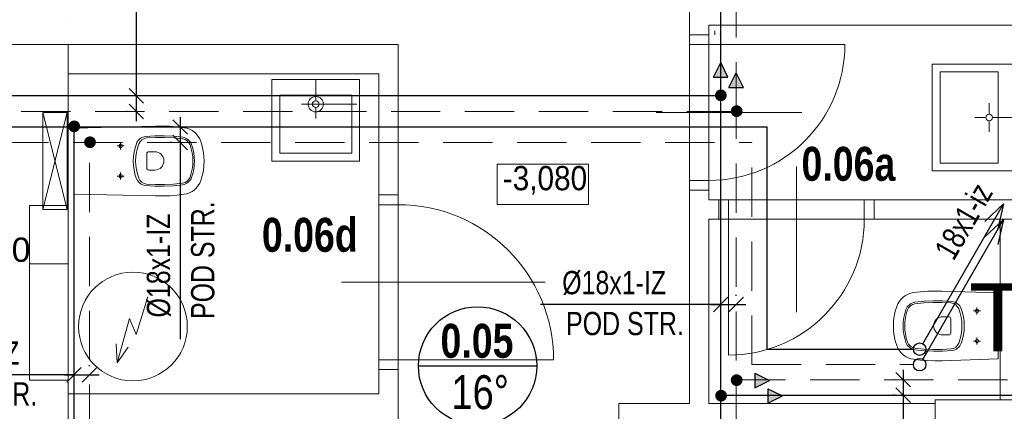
# Model space of a CAD drawing. Header units: millimetres. Extents: x 2424458 to 5109721, y -2781114 to -1335434.
# Tile 11 of 59: x 2482342 to 2487414, y -1415218 to -1413200. Entities that reach past the tile are written whole.
import ezdxf
from ezdxf.enums import TextEntityAlignment as Align

# ---------------------------------------------------------------- set-up
doc = ezdxf.new("R2010")
doc.units = ezdxf.units.MM
doc.header["$LTSCALE"] = 20
doc.header["$MEASUREMENT"] = 0
for name, pattern in [('DASHED', [19.05, 12.7, -6.35]), ('DIVIDE', [31.75, 12.7, -6.35, 0, -6.35, 0, -6.35]), ('JIS_09_15', [300, 150, -50, 0, -50, 0, -50])]:
    doc.linetypes.add(name, pattern=pattern)
for name, color, linetype in [('ARMATURY', 2, 'Continuous'), ('KANALIZACE STÁV.', 2, 'Continuous'), ('KOTY', 2, 'Continuous'), ('ROZVODY', 6, 'Continuous'), ('slepak nový', 252, 'Continuous'), ('TZB_TOP rozvody', 6, 'Continuous'), ('UT', 6, 'Continuous')]:
    doc.layers.add(name, color=color, linetype=linetype)
doc.layers.add('TZB TEXT', color=3, linetype='Continuous', lineweight=18)
doc.styles.add('Arial Black', font='ariblk.ttf')
doc.styles.add('ARIALNARROW', font='ARIALN.TTF')
doc.styles.add('ARIEL', font='ARIAL.TTF')
doc.styles.add('ROMANS', font='ic-romans.shx', dxfattribs={"width": 0.8})
doc.styles.get("Standard").update_dxf_attribs({"font": 'ic-romans.shx', "width": 0.8})
doc.dimstyles.new('M50', dxfattribs={"dimtxt": 100, "dimasz": 60, "dimexe": 50, "dimexo": 150, "dimgap": 100, "dimtad": 1, "dimdec": 0, "dimzin": 0, "dimdsep": 46, "dimtxsty": 'Standard', "dimblk1": 'OBLIQUE', "dimblk2": 'OBLIQUE', "dimsah": 1, "dimcen": 0.09, "dimdle": 50, "dimclrd": 256, "dimclre": 256, "dimclrt": 256, "dimadec": 0, "dimazin": 0, "dimtfac": 1, "dimtdec": 0, "dimtofl": 0, "dimtmove": 1, "dimatfit": 3, "dimldrblk": 'OBLIQUE', "dimfxl": 1, "dimarcsym": 0})

# ---------------------------------------------------------------- blocks, each defined once
blk = doc.blocks.new('B')
at = {"layer": 'TZB_TOP rozvody', "lineweight": -3, "ltscale": 200}
blk.add_hatch(color=3, dxfattribs=at).paths.add_polyline_path([(32.4, 1.9, 1), (-28.8, 1.9, 1)])
blk.add_hatch(color=3, dxfattribs=at).paths.add_polyline_path([(32.4, 1.9, 1), (-28.8, 1.9, 1)])
blk = doc.blocks.new('_OBLIQUE')
at = {"color": 0, "linetype": 'ByBlock'}
blk.add_line((-0.5, -0.5), (0.5, 0.5), dxfattribs=at)
blk = doc.blocks.new('*D833')
at = {"layer": 'Defpoints', "color": 0}
for p in [(2483172.9, -1413753.1), (2483169.5, -1413833.1), (2483175.2, -1413833.1)]:
    blk.add_point(p, dxfattribs=at)
at = {"layer": 'KOTY', "linetype": 'Continuous', "lineweight": -2}
for p, q in [((2483169.5, -1413703.1), (2483169.5, -1413883.1)), ((2483122.9, -1413753.1), (2483119.5, -1413753.1)), ((2483125.2, -1413833.1), (2483119.5, -1413833.1)), ((2483169.5, -1413833.1), (2483169.5, -1414846.3))]:
    blk.add_line(p, q, dxfattribs=at)
at = {"layer": 'KOTY', "lineweight": -2, "xscale": 75, "yscale": 75, "zscale": 75}
for p, rotation in [((2483169.5, -1413753.1), 270), ((2483169.5, -1413833.1), 90)]:
    blk.add_blockref('_OBLIQUE', p, dxfattribs=dict(at, rotation=rotation))
at = {"layer": 'KOTY', "lineweight": -3, "insert": (2483059.5, -1414467.2), "char_height": 120, "attachment_point": 5, "rotation": 90, "style": 'ROMANS'}
blk.add_mtext('%%c18x1-IZ', dxfattribs=at)
blk = doc.blocks.new('*D836')
at = {"layer": 'Defpoints', "color": 0}
for p in [(2482943.3, -1413593.1), (2482949.1, -1413593.1), (2482946.8, -1413673.1)]:
    blk.add_point(p, dxfattribs=at)
at = {"layer": 'KOTY', "linetype": 'Continuous', "lineweight": -2}
for p, q in [((2482943.3, -1413593.1), (2482943.3, -1412323.7)), ((2482943.3, -1413723.1), (2482943.3, -1413543.1)), ((2482899.1, -1413593.1), (2482893.3, -1413593.1)), ((2482896.8, -1413673.1), (2482893.3, -1413673.1))]:
    blk.add_line(p, q, dxfattribs=at)
at = {"layer": 'KOTY', "lineweight": -2, "xscale": 75, "yscale": 75, "zscale": 75}
for p, rotation in [((2482943.3, -1413593.1), 270), ((2482943.3, -1413673.1), 90)]:
    blk.add_blockref('_OBLIQUE', p, dxfattribs=dict(at, rotation=rotation))
at = {"layer": 'KOTY', "lineweight": -3, "insert": (2482833.3, -1412702.8), "char_height": 120, "attachment_point": 5, "rotation": 90, "style": 'ROMANS'}
blk.add_mtext('%%c18x1-IZ', dxfattribs=at)
blk = doc.blocks.new('*U408', base_point=(16994.7, 17725.8))
at = {"linetype": 'ByBlock', "ltscale": 20}
blk.add_hatch(color=0, dxfattribs=at).paths.add_polyline_path([(16994.7, 17688.3), (17069.7, 17725.8), (16994.7, 17763.3)])
at = {"color": 0, "linetype": 'ByBlock', "lineweight": -2, "ltscale": 20}
for p, q in [((16994.7, 17688.3), (16994.7, 17763.3)), ((16994.7, 17763.3), (17069.7, 17725.8)), ((16994.7, 17688.3), (17069.7, 17725.8))]:
    blk.add_line(p, q, dxfattribs=at)
blk = doc.blocks.new('*D848')
at = {"layer": 'Defpoints', "color": 0}
for p in [(2485952.9, -1414670.8), (2486032.9, -1414667.3), (2486032.9, -1414673.1)]:
    blk.add_point(p, dxfattribs=at)
at = {"layer": 'KOTY', "linetype": 'Continuous', "lineweight": -2}
for p, q in [((2485952.9, -1414620.8), (2485952.9, -1414617.3)), ((2486032.9, -1414623.1), (2486032.9, -1414617.3)), ((2485952.9, -1414667.3), (2485025, -1414667.3)), ((2485902.9, -1414667.3), (2486082.9, -1414667.3))]:
    blk.add_line(p, q, dxfattribs=at)
at = {"layer": 'KOTY', "lineweight": -2, "xscale": 75, "yscale": 75, "zscale": 75}
blk.add_blockref('_OBLIQUE', (2485952.9, -1414667.3), dxfattribs=at)
at = {"layer": 'KOTY', "lineweight": -2, "xscale": 75, "yscale": 75, "zscale": 75, "rotation": 180}
blk.add_blockref('_OBLIQUE', (2486032.9, -1414667.3), dxfattribs=at)
at = {"layer": 'KOTY', "lineweight": -3, "insert": (2485404.1, -1414557.3), "char_height": 120, "attachment_point": 5, "style": 'ROMANS'}
blk.add_mtext('%%c18x1-IZ', dxfattribs=at)
blk = doc.blocks.new('*D849')
at = {"layer": 'Defpoints', "color": 0}
for p in [(2486896, -1415055.1), (2486892.6, -1415135.1), (2486898.3, -1415135.1)]:
    blk.add_point(p, dxfattribs=at)
at = {"layer": 'KOTY', "linetype": 'Continuous', "lineweight": -2}
for p, q in [((2486892.6, -1415005.1), (2486892.6, -1415185.1)), ((2486846, -1415055.1), (2486842.6, -1415055.1)), ((2486848.3, -1415135.1), (2486842.6, -1415135.1)), ((2486892.6, -1415135.1), (2486892.6, -1416148.3))]:
    blk.add_line(p, q, dxfattribs=at)
at = {"layer": 'KOTY', "lineweight": -2, "xscale": 75, "yscale": 75, "zscale": 75}
for p, rotation in [((2486892.6, -1415055.1), 270), ((2486892.6, -1415135.1), 90)]:
    blk.add_blockref('_OBLIQUE', p, dxfattribs=dict(at, rotation=rotation))
at = {"layer": 'KOTY', "lineweight": -3, "insert": (2486782.6, -1415769.1), "char_height": 120, "attachment_point": 5, "rotation": 90, "style": 'ROMANS'}
blk.add_mtext('%%c15x1-IZ', dxfattribs=at)
blk = doc.blocks.new('*D876')
at = {"layer": 'Defpoints', "color": 0}
for p in [(2482622.4, -1415033.6), (2482702.4, -1415030.2), (2482702.4, -1415035.9)]:
    blk.add_point(p, dxfattribs=at)
at = {"layer": 'KOTY', "linetype": 'Continuous', "lineweight": -2}
for p, q in [((2482622.4, -1414983.6), (2482622.4, -1414980.2)), ((2482702.4, -1414985.9), (2482702.4, -1414980.2)), ((2482622.4, -1415030.2), (2481694.5, -1415030.2)), ((2482572.4, -1415030.2), (2482752.4, -1415030.2))]:
    blk.add_line(p, q, dxfattribs=at)
at = {"layer": 'KOTY', "lineweight": -2, "xscale": 75, "yscale": 75, "zscale": 75}
blk.add_blockref('_OBLIQUE', (2482622.4, -1415030.2), dxfattribs=at)
at = {"layer": 'KOTY', "lineweight": -2, "xscale": 75, "yscale": 75, "zscale": 75, "rotation": 180}
blk.add_blockref('_OBLIQUE', (2482702.4, -1415030.2), dxfattribs=at)
at = {"layer": 'KOTY', "lineweight": -3, "insert": (2482073.6, -1414920.2), "char_height": 120, "attachment_point": 5, "style": 'ROMANS'}
blk.add_mtext('%%c15x1-IZ', dxfattribs=at)

msp = doc.modelspace()

# ---------------------------------------------------------------- linework, layer by layer
at = {"layer": 'KANALIZACE STÁV.', "linetype": 'Continuous'}
for p, q in [((2486993.6, -1414870.6), (2487409.7, -1414149.9)), ((2487409.7, -1414149.9), (2487312.6, -1414239.5)), ((2487409.7, -1414149.9), (2487380.6, -1414278.8)), ((2486993.6, -1414950.6), (2487409.7, -1414229.9)), ((2487409.7, -1414229.9), (2487312.6, -1414319.5)), ((2487409.7, -1414229.9), (2487380.6, -1414358.8))]:
    msp.add_line(p, q, dxfattribs=at)
at = {"layer": 'ROZVODY', "color": 2, "linetype": 'Continuous'}
for centre in [(2486977.5, -1414897.8), (2486977.5, -1414977.8)]:
    msp.add_circle(centre, 32.2, dxfattribs=at)
at = {"layer": 'slepak nový', "linetype": 'DIVIDE', "lineweight": 13}
msp.add_line((2482592.1, -1412178.5), (2482592.1, -1413328.5), dxfattribs=at)
at = {"layer": 'slepak nový', "linetype": 'Continuous', "lineweight": 13}
for p, q in [((2485792.5, -1413103.5), (2485792.5, -1413278.5)), ((2485892.5, -1413278.5), (2485892.5, -1413228.5)), ((2485892.5, -1413228.5), (2487492.5, -1413228.5)), ((2485922.5, -1413278.5), (2485922.5, -1413258.5)), ((2485792.5, -1413278.5), (2485892.5, -1413278.5)), ((2485792.5, -1414078.5), (2485792.5, -1413278.5)), ((2485892.5, -1414078.5), (2485892.5, -1413278.5)), ((2482292.5, -1413328.5), (2482592.5, -1413328.5)), ((2482592.5, -1413328.5), (2484292.5, -1413328.5)), ((2482592.5, -1414158.5), (2482592.5, -1413328.5)), ((2484292.5, -1413328.5), (2484292.5, -1414103.5)), ((2486592.5, -1413328.5), (2485792.5, -1413328.5)), ((2487462.5, -1413428.7), (2487042.5, -1413428.7)), ((2487042.5, -1413979.5), (2487042.5, -1413428.7)), ((2487382.5, -1413468.7), (2487082.5, -1413468.7)), ((2487082.5, -1413468.7), (2487082.5, -1413939.5)), ((2487382.5, -1413939.5), (2487382.5, -1413468.7)), ((2484192.5, -1413478.5), (2482592.5, -1413478.5)), ((2483641.7, -1413508.5), (2484092.5, -1413508.5)), ((2483641.7, -1413508.5), (2483641.7, -1413928.5)), ((2483867.1, -1413618.5), (2483867.1, -1413508.5)), ((2484092.5, -1413508.5), (2484092.5, -1413852.5)), ((2484092.5, -1413508.5), (2484092.5, -1413928.5)), ((2484192.5, -1414103.5), (2484192.5, -1413478.5)), ((2483681.7, -1413588.5), (2483681.7, -1413888.5)), ((2484052.5, -1413588.5), (2483681.7, -1413588.5)), ((2484052.5, -1413888.5), (2484052.5, -1413588.5)), ((2483849.9, -1413635.7), (2483793.2, -1413635.7)), ((2483807, -1413635.7), (2484079.6, -1413636.3)), ((2483867.1, -1413652.9), (2483867.1, -1413709.6)), ((2483884.3, -1413635.7), (2483941, -1413635.7)), ((2487335.3, -1413686.9), (2487335.3, -1413630.2)), ((2482587.5, -1413678.5), (2482462.5, -1413678.5)), ((2482462.5, -1413678.5), (2482587.5, -1414178.5)), ((2482587.5, -1413678.5), (2482462.5, -1414178.5)), ((2482462.5, -1414178.5), (2482462.5, -1413678.5)), ((2482587.5, -1414178.5), (2482587.5, -1413678.5)), ((2486371.1, -1413678.5), (2485621.1, -1413678.5)), ((2487318.1, -1413704.1), (2487261.4, -1413704.1)), ((2487335.3, -1413721.3), (2487335.3, -1413778)), ((2487352.5, -1413704.1), (2487462.5, -1413704.1)), ((2482622.5, -1413758.5), (2483041.7, -1413748.9)), ((2482622.5, -1414098.5), (2482622.5, -1413758.5)), ((2483041.7, -1413748.9), (2483078.7, -1413748.5)), ((2483078.7, -1413748.5), (2483115.6, -1413749.7)), ((2483115.6, -1413749.7), (2483152.4, -1413752.4)), ((2483152.4, -1413752.4), (2483189.1, -1413756.8)), ((2483189.1, -1413756.8), (2483203.4, -1413759.8)), ((2483203.4, -1413759.8), (2483217.2, -1413764.7)), ((2483217.2, -1413764.7), (2483230.1, -1413771.5)), ((2483230.1, -1413771.5), (2483242.1, -1413780)), ((2482950.8, -1413825.4), (2482956, -1413819.3)), ((2482956, -1413819.3), (2482962, -1413814)), ((2482962, -1413814), (2482968.6, -1413809.5)), ((2482962.1, -1413828.9), (2482971.5, -1413819.5)), ((2482968.6, -1413809.5), (2482975.8, -1413806.1)), ((2482971.5, -1413819.5), (2482983.2, -1413812.9)), ((2482975.8, -1413806.1), (2482983.4, -1413803.6)), ((2482983.2, -1413812.9), (2482996.2, -1413809.9)), ((2482983.4, -1413803.6), (2482991.3, -1413802.3)), ((2482991.3, -1413802.3), (2483039, -1413799.1)), ((2482996.2, -1413809.9), (2483042.6, -1413807)), ((2483039, -1413799.1), (2483086.9, -1413798.7)), ((2483042.6, -1413807), (2483089, -1413806.7)), ((2483086.9, -1413798.7), (2483134.6, -1413801.1)), ((2483089, -1413806.7), (2483135.5, -1413809.2)), ((2483134.6, -1413801.1), (2483182.2, -1413806.3)), ((2483135.5, -1413809.2), (2483181.7, -1413814.3)), ((2483181.7, -1413814.3), (2483194.2, -1413817.9)), ((2483182.2, -1413806.3), (2483189.8, -1413807.9)), ((2483189.8, -1413807.9), (2483197.1, -1413810.5)), ((2483194.2, -1413817.9), (2483205.4, -1413824.7)), ((2483197.1, -1413810.5), (2483204, -1413814.1)), ((2483204, -1413814.1), (2483210.4, -1413818.7)), ((2483210.4, -1413818.7), (2483216.1, -1413824)), ((2483216.1, -1413824), (2483221, -1413830.1)), ((2483242.1, -1413780), (2483252.7, -1413790)), ((2483252.7, -1413790), (2483261.9, -1413801.4)), ((2483261.9, -1413801.4), (2483269.4, -1413813.9)), ((2483269.4, -1413813.9), (2483275.2, -1413827.3)), ((2482862.2, -1413850.9), (2482844.6, -1413850.9)), ((2482853.6, -1413850.9), (2482854.2, -1413847.6)), ((2482854.2, -1413854.2), (2482853.6, -1413850.9)), ((2482854.2, -1413847.6), (2482856.1, -1413844.8)), ((2482856.1, -1413857), (2482854.2, -1413854.2)), ((2482856.1, -1413844.8), (2482858.9, -1413843)), ((2482858.8, -1413858.9), (2482856.1, -1413857)), ((2482862, -1413859.6), (2482858.8, -1413858.9)), ((2482858.9, -1413843), (2482862.2, -1413842.3)), ((2482862.2, -1413859.6), (2482862, -1413859.6)), ((2482862.2, -1413850.9), (2482862.2, -1413833.3)), ((2482862.2, -1413842.3), (2482865.5, -1413843)), ((2482879.8, -1413850.9), (2482862.2, -1413850.9)), ((2482862.2, -1413868.5), (2482862.2, -1413850.9)), ((2482865.5, -1413858.9), (2482862.2, -1413859.6)), ((2482865.5, -1413843), (2482868.3, -1413844.8)), ((2482868.3, -1413857), (2482865.5, -1413858.9)), ((2482868.3, -1413844.8), (2482870.2, -1413847.6)), ((2482870.2, -1413854.2), (2482868.3, -1413857)), ((2482870.2, -1413847.6), (2482870.8, -1413850.9)), ((2482870.8, -1413850.9), (2482870.2, -1413854.2)), ((2482931.5, -1413883.2), (2482936.5, -1413861.1)), ((2482936.5, -1413861.1), (2482943.3, -1413839.5)), ((2482943.3, -1413839.5), (2482946.6, -1413832.2)), ((2482943.6, -1413883.8), (2482948.7, -1413861.9)), ((2482946.6, -1413832.2), (2482950.8, -1413825.4)), ((2482948.7, -1413861.9), (2482955.7, -1413840.6)), ((2482955.7, -1413840.6), (2482962.1, -1413828.9)), ((2483205.4, -1413824.7), (2483214.3, -1413834.2)), ((2483214.3, -1413834.2), (2483220.2, -1413845.8)), ((2483220.2, -1413845.8), (2483226.4, -1413866)), ((2483221, -1413830.1), (2483225, -1413836.7)), ((2483225, -1413836.7), (2483228.1, -1413843.9)), ((2483226.4, -1413866), (2483230.9, -1413886.5)), ((2483228.1, -1413843.9), (2483234.3, -1413864.5)), ((2483234.3, -1413864.5), (2483238.8, -1413885.6)), ((2483275.2, -1413827.3), (2483282.7, -1413852)), ((2483282.7, -1413852), (2483288.1, -1413877.2)), ((2482927.5, -1413928.3), (2482928.5, -1413905.7)), ((2482928.5, -1413905.7), (2482931.5, -1413883.2)), ((2482939.5, -1413928.4), (2482940.6, -1413906)), ((2482940.6, -1413906), (2482943.6, -1413883.8)), ((2482997.3, -1413890.9), (2482998.1, -1413887.1)), ((2482997.3, -1413964.9), (2482997.3, -1413890.9)), ((2482997.3, -1413890.9), (2482997.3, -1413890.9)), ((2482998.1, -1413887.1), (2483000.3, -1413883.8)), ((2483000.3, -1413883.8), (2483003.5, -1413881.7)), ((2483003.5, -1413881.7), (2483007.3, -1413880.9)), ((2483007.3, -1413880.9), (2483037.3, -1413880.9)), ((2483037.3, -1413880.9), (2483046.5, -1413881.6)), ((2483046.5, -1413881.6), (2483055.3, -1413884.1)), ((2483055.3, -1413884.1), (2483063.5, -1413888.3)), ((2483063.5, -1413888.3), (2483070.8, -1413894)), ((2483070.8, -1413894), (2483076.8, -1413901)), ((2483076.8, -1413901), (2483081.3, -1413909)), ((2483081.3, -1413909), (2483084.2, -1413917.8)), ((2483084.2, -1413917.8), (2483085.3, -1413926.9)), ((2483230.9, -1413886.5), (2483233.6, -1413907.4)), ((2483233.6, -1413907.4), (2483234.5, -1413928.5)), ((2483238.8, -1413885.6), (2483241.6, -1413906.9)), ((2483241.6, -1413906.9), (2483242.5, -1413928.5)), ((2483288.1, -1413877.2), (2483291.4, -1413902.7)), ((2483291.4, -1413902.7), (2483292.5, -1413928.5)), ((2483681.7, -1413888.5), (2484052.5, -1413888.5)), ((2482928.5, -1413951), (2482927.5, -1413928.3)), ((2482931.4, -1413973.5), (2482928.5, -1413951)), ((2482936.3, -1413995.6), (2482931.4, -1413973.5)), ((2482940.5, -1413950.8), (2482939.5, -1413928.4)), ((2482943.5, -1413973), (2482940.5, -1413950.8)), ((2482948.5, -1413994.8), (2482943.5, -1413973)), ((2482998.1, -1413968.7), (2482997.3, -1413964.9)), ((2483000.3, -1413972), (2482998.1, -1413968.7)), ((2483003.5, -1413974.2), (2483000.3, -1413972)), ((2483007.3, -1413974.9), (2483003.5, -1413974.2)), ((2483037.3, -1413974.9), (2483007.3, -1413974.9)), ((2483039.3, -1413974.9), (2483037.3, -1413974.9)), ((2483048.4, -1413973.8), (2483039.3, -1413974.9)), ((2483057.2, -1413971), (2483048.4, -1413973.8)), ((2483065.2, -1413966.5), (2483057.2, -1413971)), ((2483072.2, -1413960.5), (2483065.2, -1413966.5)), ((2483077.9, -1413953.2), (2483072.2, -1413960.5)), ((2483082.1, -1413945), (2483077.9, -1413953.2)), ((2483084.6, -1413936.1), (2483082.1, -1413945)), ((2483085.3, -1413926.9), (2483084.6, -1413936.1)), ((2483230.9, -1413970.4), (2483226.4, -1413991)), ((2483233.6, -1413949.5), (2483230.9, -1413970.4)), ((2483234.5, -1413928.5), (2483233.6, -1413949.5)), ((2483238.8, -1413971.4), (2483234.3, -1413992.4)), ((2483241.5, -1413950), (2483238.8, -1413971.4)), ((2483242.5, -1413928.5), (2483241.5, -1413950)), ((2483291.6, -1413953.7), (2483288.3, -1413979.2)), ((2483292.6, -1413927.9), (2483291.6, -1413953.7)), ((2483292.5, -1413928.5), (2483292.6, -1413927.9)), ((2484092.5, -1413928.5), (2483641.7, -1413928.5)), ((2485272.1, -1413944.7), (2484802.1, -1413944.7)), ((2484802.1, -1413944.7), (2484802.1, -1414153)), ((2485272.1, -1414153), (2485272.1, -1413944.7)), ((2486342.5, -1414707.1), (2486342.5, -1413957.1)), ((2487082.5, -1413939.5), (2487382.5, -1413939.5)), ((2482862.2, -1414005.9), (2482844.6, -1414005.9)), ((2482853.6, -1414005.9), (2482854.2, -1414002.6)), ((2482854.2, -1414009.2), (2482853.6, -1414005.9)), ((2482854.2, -1414002.6), (2482856.1, -1413999.8)), ((2482856.1, -1414012), (2482854.2, -1414009.2)), ((2482856.1, -1413999.8), (2482858.9, -1413998)), ((2482858.8, -1414013.9), (2482856.1, -1414012)), ((2482862, -1414014.6), (2482858.8, -1414013.9)), ((2482858.9, -1413998), (2482862.2, -1413997.3)), ((2482862.2, -1414014.6), (2482862, -1414014.6)), ((2482862.2, -1414005.9), (2482862.2, -1413988.3)), ((2482862.2, -1413997.3), (2482865.5, -1413998)), ((2482879.8, -1414005.9), (2482862.2, -1414005.9)), ((2482862.2, -1414023.6), (2482862.2, -1414005.9)), ((2482865.5, -1414013.9), (2482862.2, -1414014.6)), ((2482865.5, -1413998), (2482868.3, -1413999.8)), ((2482868.3, -1414012), (2482865.5, -1414013.9)), ((2482868.3, -1413999.8), (2482870.2, -1414002.6)), ((2482870.2, -1414009.2), (2482868.3, -1414012)), ((2482870.2, -1414002.6), (2482870.8, -1414005.9)), ((2482870.8, -1414005.9), (2482870.2, -1414009.2)), ((2482943.1, -1414017.3), (2482936.3, -1413995.6)), ((2482946.3, -1414024.6), (2482943.1, -1414017.3)), ((2482950.6, -1414031.4), (2482946.3, -1414024.6)), ((2482955.4, -1414016.1), (2482948.5, -1413994.8)), ((2482961.8, -1414027.9), (2482955.4, -1414016.1)), ((2483214.3, -1414022.7), (2483205.4, -1414032.2)), ((2483220.2, -1414011.1), (2483214.3, -1414022.7)), ((2483220.9, -1414026.9), (2483216.1, -1414032.9)), ((2483226.4, -1413991), (2483220.2, -1414011.1)), ((2483225, -1414020.2), (2483220.9, -1414026.9)), ((2483228, -1414013.1), (2483225, -1414020.2)), ((2483234.3, -1413992.4), (2483228, -1414013.1)), ((2483282.9, -1414004.4), (2483275.4, -1414029.1)), ((2483288.3, -1413979.2), (2483282.9, -1414004.4)), ((2487462.5, -1413979.5), (2487042.5, -1413979.5)), ((2487462.5, -1413979.5), (2487118.4, -1413979.5)), ((2482955.7, -1414037.5), (2482950.6, -1414031.4)), ((2482961.7, -1414042.9), (2482955.7, -1414037.5)), ((2482968.3, -1414047.3), (2482961.7, -1414042.9)), ((2482971.2, -1414037.4), (2482961.8, -1414027.9)), ((2482975.6, -1414050.8), (2482968.3, -1414047.3)), ((2482982.9, -1414043.9), (2482971.2, -1414037.4)), ((2482983.2, -1414053.3), (2482975.6, -1414050.8)), ((2482995.9, -1414047), (2482982.9, -1414043.9)), ((2482991.1, -1414054.6), (2482983.2, -1414053.3)), ((2483038.9, -1414057.8), (2482991.1, -1414054.6)), ((2483042.4, -1414050), (2482995.9, -1414047)), ((2482995.9, -1414047), (2482995.9, -1414047)), ((2483086.7, -1414058.3), (2483038.9, -1414057.8)), ((2483088.9, -1414050.2), (2483042.4, -1414050)), ((2483134.6, -1414055.9), (2483086.7, -1414058.3)), ((2483135.4, -1414047.8), (2483088.9, -1414050.2)), ((2483182.2, -1414050.6), (2483134.6, -1414055.9)), ((2483181.7, -1414042.6), (2483135.4, -1414047.8)), ((2483194.2, -1414039.1), (2483181.7, -1414042.6)), ((2483189.8, -1414049), (2483182.2, -1414050.6)), ((2483182.2, -1414050.6), (2483182.2, -1414050.6)), ((2483197.1, -1414046.4), (2483189.8, -1414049)), ((2483205.4, -1414032.2), (2483194.2, -1414039.1)), ((2483204, -1414042.8), (2483197.1, -1414046.4)), ((2483210.4, -1414038.3), (2483204, -1414042.8)), ((2483216.1, -1414032.9), (2483210.4, -1414038.3)), ((2483242.3, -1414076.8), (2483230.3, -1414085.3)), ((2483252.9, -1414066.7), (2483242.3, -1414076.8)), ((2483262.1, -1414055.2), (2483252.9, -1414066.7)), ((2483269.7, -1414042.6), (2483262.1, -1414055.2)), ((2483275.4, -1414029.1), (2483269.7, -1414042.6)), ((2485792.5, -1414028.5), (2485892.5, -1414028.5)), ((2483041.7, -1414108), (2482622.5, -1414098.5)), ((2483078.7, -1414108.4), (2483041.7, -1414108)), ((2483115.6, -1414107.2), (2483078.7, -1414108.4)), ((2483152.4, -1414104.5), (2483115.6, -1414107.2)), ((2483189.1, -1414100.1), (2483152.4, -1414104.5)), ((2483203.5, -1414097.1), (2483189.1, -1414100.1)), ((2483217.3, -1414092.1), (2483203.5, -1414097.1)), ((2483230.3, -1414085.3), (2483217.3, -1414092.1)), ((2484192.5, -1414103.5), (2484292.5, -1414103.5)), ((2484192.5, -1414103.5), (2484192.5, -1415003.5)), ((2484292.5, -1414103.5), (2484292.5, -1415003.5)), ((2485892.5, -1414078.5), (2485792.5, -1414078.5)), ((2485792.5, -1415178.5), (2485792.5, -1414078.5)), ((2485892.5, -1414128.5), (2485892.5, -1414078.5)), ((2485892.5, -1414128.5), (2485942.5, -1414128.5)), ((2485942.5, -1414228.5), (2485942.5, -1414128.5)), ((2486742.5, -1414128.5), (2485942.5, -1414128.5)), ((2485992.5, -1414928.5), (2485992.5, -1414128.5)), ((2486692.5, -1414128.5), (2486692.5, -1414228.5)), ((2486742.5, -1414128.5), (2487492.5, -1414128.5)), ((2486742.5, -1414228.5), (2486742.5, -1414128.5)), ((2482392.5, -1415058.5), (2482392.5, -1414158.5)), ((2482392.5, -1414158.5), (2482592.5, -1414158.5)), ((2482587.5, -1414178.5), (2482462.5, -1414178.5)), ((2482592.5, -1414158.5), (2482592.5, -1414458.5)), ((2484192.5, -1414153.5), (2484292.5, -1414153.5)), ((2484802.1, -1414153), (2485272.1, -1414153)), ((2485892.5, -1415178.5), (2485892.5, -1414228.5)), ((2485892.5, -1414228.5), (2485942.5, -1414228.5)), ((2486742.5, -1414228.5), (2485942.5, -1414228.5)), ((2486742.5, -1414228.5), (2487542.5, -1414228.5)), ((2487392.4, -1415158.5), (2487392.4, -1414228.5)), ((2482592.5, -1414458.5), (2482392.5, -1414458.5)), ((2483999.1, -1414553.5), (2485049.1, -1414553.5)), ((2483001.7, -1414628.6), (2482942.8, -1414822.3)), ((2486892.9, -1414630), (2486882.3, -1414640)), ((2486904.9, -1414621.5), (2486892.9, -1414630)), ((2486917.8, -1414614.7), (2486904.9, -1414621.5)), ((2486931.6, -1414609.8), (2486917.8, -1414614.7)), ((2486945.9, -1414606.8), (2486931.6, -1414609.8)), ((2486982.6, -1414602.5), (2486945.9, -1414606.8)), ((2487019.4, -1414599.7), (2486982.6, -1414602.5)), ((2487056.3, -1414598.5), (2487019.4, -1414599.7)), ((2487093.2, -1414599), (2487056.3, -1414598.5)), ((2487382.5, -1414608.4), (2487093.2, -1414599)), ((2487382.5, -1414948.5), (2487382.5, -1414608.4)), ((2486859.8, -1414677.3), (2486852.3, -1414702)), ((2486865.5, -1414663.9), (2486859.8, -1414677.3)), ((2486873.1, -1414651.4), (2486865.5, -1414663.9)), ((2486882.3, -1414640), (2486873.1, -1414651.4)), ((2486914, -1414680.1), (2486910, -1414686.8)), ((2486918.9, -1414674), (2486914, -1414680.1)), ((2486920.7, -1414684.3), (2486914.7, -1414695.8)), ((2486924.6, -1414668.7), (2486918.9, -1414674)), ((2486929.6, -1414674.7), (2486920.7, -1414684.3)), ((2486931, -1414664.2), (2486924.6, -1414668.7)), ((2486940.7, -1414667.9), (2486929.6, -1414674.7)), ((2486937.9, -1414660.6), (2486931, -1414664.2)), ((2486945.2, -1414657.9), (2486937.9, -1414660.6)), ((2486953.3, -1414664.3), (2486940.7, -1414667.9)), ((2486952.8, -1414656.3), (2486945.2, -1414657.9)), ((2487000.4, -1414651.1), (2486952.8, -1414656.3)), ((2486999.5, -1414659.2), (2486953.3, -1414664.3)), ((2487045.9, -1414656.7), (2486999.5, -1414659.2)), ((2487048.1, -1414648.7), (2487000.4, -1414651.1)), ((2487092.4, -1414657), (2487045.9, -1414656.7)), ((2487095.9, -1414649.1), (2487048.1, -1414648.7)), ((2487138.8, -1414659.9), (2487092.4, -1414657)), ((2487143.7, -1414652.3), (2487095.9, -1414649.1)), ((2487151.8, -1414663), (2487138.8, -1414659.9)), ((2487151.5, -1414653.7), (2487143.7, -1414652.3)), ((2487159.2, -1414656.1), (2487151.5, -1414653.7)), ((2487163.5, -1414669.5), (2487151.8, -1414663)), ((2487166.4, -1414659.5), (2487159.2, -1414656.1)), ((2487172.9, -1414679), (2487163.5, -1414669.5)), ((2487173, -1414664), (2487166.4, -1414659.5)), ((2487179.3, -1414690.7), (2487172.9, -1414679)), ((2487179, -1414669.3), (2487173, -1414664)), ((2487184.1, -1414675.4), (2487179, -1414669.3)), ((2487188.4, -1414682.2), (2487184.1, -1414675.4)), ((2487191.7, -1414689.5), (2487188.4, -1414682.2)), ((2487272.8, -1414701), (2487272.8, -1414683.3)), ((2486846.9, -1414727.2), (2486843.6, -1414752.8)), ((2486852.3, -1414702), (2486846.9, -1414727.2)), ((2486896.2, -1414735.6), (2486893.4, -1414757)), ((2486900.7, -1414714.5), (2486896.2, -1414735.6)), ((2486906.9, -1414693.9), (2486900.7, -1414714.5)), ((2486904.1, -1414736.6), (2486901.4, -1414757.5)), ((2486908.6, -1414716), (2486904.1, -1414736.6)), ((2486910, -1414686.8), (2486906.9, -1414693.9)), ((2486914.7, -1414695.8), (2486908.6, -1414716)), ((2487079.7, -1414734.1), (2487071.4, -1414738.3)), ((2487088.5, -1414731.6), (2487079.7, -1414734.1)), ((2487097.7, -1414730.9), (2487088.5, -1414731.6)), ((2487127.6, -1414730.9), (2487097.7, -1414730.9)), ((2487131.5, -1414731.7), (2487127.6, -1414730.9)), ((2487134.7, -1414733.9), (2487131.5, -1414731.7)), ((2487136.9, -1414737.1), (2487134.7, -1414733.9)), ((2487137.6, -1414740.9), (2487136.9, -1414737.1)), ((2487186.3, -1414711.9), (2487179.3, -1414690.7)), ((2487191.4, -1414733.8), (2487186.3, -1414711.9)), ((2487194.4, -1414756), (2487191.4, -1414733.8)), ((2487198.5, -1414711.1), (2487191.7, -1414689.5)), ((2487203.4, -1414733.2), (2487198.5, -1414711.1)), ((2487206.4, -1414755.7), (2487203.4, -1414733.2)), ((2487255.2, -1414701), (2487272.8, -1414701)), ((2487264.8, -1414697.7), (2487264.2, -1414701)), ((2487264.2, -1414701), (2487264.8, -1414704.3)), ((2487266.7, -1414694.9), (2487264.8, -1414697.7)), ((2487264.8, -1414704.3), (2487266.7, -1414707.1)), ((2487269.5, -1414693), (2487266.7, -1414694.9)), ((2487266.7, -1414707.1), (2487269.5, -1414708.9)), ((2487272.8, -1414692.3), (2487269.5, -1414693)), ((2487269.5, -1414708.9), (2487272.8, -1414709.6)), ((2487276.1, -1414693), (2487272.8, -1414692.3)), ((2487272.8, -1414701), (2487290.4, -1414701)), ((2487272.8, -1414718.6), (2487272.8, -1414701)), ((2487272.8, -1414709.6), (2487272.9, -1414709.6)), ((2487273, -1414709.6), (2487276.2, -1414708.9)), ((2487278.9, -1414694.9), (2487276.1, -1414693)), ((2487276.2, -1414708.9), (2487278.9, -1414707)), ((2487280.8, -1414697.7), (2487278.9, -1414694.9)), ((2487278.9, -1414707), (2487280.8, -1414704.2)), ((2487281.4, -1414701), (2487280.8, -1414697.7)), ((2487280.8, -1414704.2), (2487281.4, -1414701)), ((2482908.7, -1414740.4), (2482845.3, -1414967.6)), ((2482942.8, -1414822.3), (2482908.7, -1414740.4)), ((2486842.5, -1414778.5), (2486842.3, -1414778)), ((2486842.3, -1414778), (2486843.4, -1414803.7)), ((2486843.6, -1414752.8), (2486842.5, -1414778.5)), ((2486893.4, -1414757), (2486892.5, -1414778.5)), ((2486892.5, -1414778.5), (2486893.4, -1414800)), ((2486901.4, -1414757.5), (2486900.5, -1414778.5)), ((2486900.5, -1414778.5), (2486901.4, -1414799.5)), ((2487050.8, -1414767.8), (2487049.7, -1414776.9)), ((2487049.7, -1414776.9), (2487050.4, -1414786.1)), ((2487050.4, -1414786.1), (2487052.9, -1414795)), ((2487053.7, -1414759), (2487050.8, -1414767.8)), ((2487058.2, -1414751), (2487053.7, -1414759)), ((2487064.2, -1414744), (2487058.2, -1414751)), ((2487071.4, -1414738.3), (2487064.2, -1414744)), ((2487137.6, -1414814.9), (2487137.6, -1414740.9)), ((2487137.6, -1414740.9), (2487137.6, -1414740.9)), ((2487195.5, -1414778.4), (2487194.4, -1414756)), ((2487194.5, -1414800.8), (2487195.5, -1414778.4)), ((2487207.5, -1414778.4), (2487206.4, -1414755.7)), ((2487206.5, -1414801), (2487207.5, -1414778.4)), ((2486843.4, -1414803.7), (2486846.7, -1414829.3)), ((2486846.7, -1414829.3), (2486852.1, -1414854.5)), ((2486893.4, -1414800), (2486896.2, -1414821.4)), ((2486896.2, -1414821.4), (2486900.7, -1414842.5)), ((2486901.4, -1414799.5), (2486904.1, -1414820.4)), ((2486904.1, -1414820.4), (2486908.6, -1414841)), ((2487052.9, -1414795), (2487057.1, -1414803.2)), ((2487057.1, -1414803.2), (2487062.8, -1414810.5)), ((2487062.8, -1414810.5), (2487069.8, -1414816.5)), ((2487069.8, -1414816.5), (2487077.8, -1414821)), ((2487077.8, -1414821), (2487086.6, -1414823.8)), ((2487086.6, -1414823.8), (2487095.7, -1414824.9)), ((2487095.7, -1414824.9), (2487097.7, -1414824.9)), ((2487097.7, -1414824.9), (2487127.6, -1414824.9)), ((2487127.6, -1414824.9), (2487131.5, -1414824.2)), ((2487131.5, -1414824.2), (2487134.7, -1414822)), ((2487134.7, -1414822), (2487136.9, -1414818.8)), ((2487136.9, -1414818.8), (2487137.6, -1414814.9)), ((2487186.5, -1414844.8), (2487191.5, -1414823)), ((2487191.5, -1414823), (2487194.5, -1414800.8)), ((2487198.7, -1414845.6), (2487203.6, -1414823.5)), ((2487203.6, -1414823.5), (2487206.5, -1414801)), ((2487272.8, -1414856), (2487272.8, -1414838.3)), ((2482845.3, -1414967.6), (2482838.7, -1414870.2)), ((2482845.3, -1414967.6), (2482901.5, -1414887.7)), ((2486852.1, -1414854.5), (2486859.6, -1414879.1)), ((2486859.6, -1414879.1), (2486865.3, -1414892.6)), ((2486900.7, -1414842.5), (2486907, -1414863.1)), ((2486907, -1414863.1), (2486910, -1414870.2)), ((2486908.6, -1414841), (2486914.8, -1414861.1)), ((2486910, -1414870.2), (2486914, -1414876.9)), ((2486914, -1414876.9), (2486918.9, -1414883)), ((2486914.8, -1414861.1), (2486920.7, -1414872.7)), ((2486918.9, -1414883), (2486924.6, -1414888.3)), ((2486920.7, -1414872.7), (2486929.6, -1414882.3)), ((2486924.6, -1414888.3), (2486931, -1414892.8)), ((2486929.6, -1414882.3), (2486940.8, -1414889.1)), ((2486940.8, -1414889.1), (2486953.3, -1414892.6)), ((2487152.1, -1414894), (2487163.8, -1414887.4)), ((2487163.8, -1414887.4), (2487173.2, -1414877.9)), ((2487173.2, -1414877.9), (2487179.6, -1414866.2)), ((2487173.3, -1414892.9), (2487179.3, -1414887.5)), ((2487179.3, -1414887.5), (2487184.4, -1414881.4)), ((2487179.6, -1414866.2), (2487186.5, -1414844.8)), ((2487184.4, -1414881.4), (2487188.7, -1414874.6)), ((2487188.7, -1414874.6), (2487191.9, -1414867.3)), ((2487191.9, -1414867.3), (2487198.7, -1414845.6)), ((2487255.2, -1414856), (2487272.8, -1414856)), ((2487264.8, -1414852.7), (2487264.2, -1414856)), ((2487264.2, -1414856), (2487264.8, -1414859.3)), ((2487266.7, -1414849.8), (2487264.8, -1414852.7)), ((2487264.8, -1414859.3), (2487266.7, -1414862.1)), ((2487269.5, -1414848), (2487266.7, -1414849.8)), ((2487266.7, -1414862.1), (2487269.5, -1414863.9)), ((2487272.8, -1414847.3), (2487269.5, -1414848)), ((2487269.5, -1414863.9), (2487272.8, -1414864.6)), ((2487276.1, -1414848), (2487272.8, -1414847.3)), ((2487272.8, -1414856), (2487290.4, -1414856)), ((2487272.8, -1414873.6), (2487272.8, -1414856)), ((2487272.8, -1414864.6), (2487272.9, -1414864.6)), ((2487273, -1414864.6), (2487276.2, -1414863.9)), ((2487278.9, -1414849.8), (2487276.1, -1414848)), ((2487276.2, -1414863.9), (2487278.9, -1414862)), ((2487280.8, -1414852.6), (2487278.9, -1414849.8)), ((2487278.9, -1414862), (2487280.8, -1414859.2)), ((2487281.4, -1414856), (2487280.8, -1414852.6)), ((2487280.8, -1414859.2), (2487281.4, -1414856)), ((2486865.3, -1414892.6), (2486872.9, -1414905.2)), ((2486872.9, -1414905.2), (2486882.1, -1414916.7)), ((2486882.1, -1414916.7), (2486892.7, -1414926.8)), ((2486892.7, -1414926.8), (2486904.7, -1414935.3)), ((2486904.7, -1414935.3), (2486917.7, -1414942.2)), ((2486931, -1414892.8), (2486937.9, -1414896.4)), ((2486937.9, -1414896.4), (2486945.2, -1414899)), ((2486945.2, -1414899), (2486952.8, -1414900.6)), ((2486952.8, -1414900.6), (2487000.4, -1414905.9)), ((2486952.8, -1414900.6), (2486952.8, -1414900.6)), ((2486953.3, -1414892.6), (2486999.6, -1414897.8)), ((2486999.6, -1414897.8), (2487046.1, -1414900.2)), ((2487000.4, -1414905.9), (2487048.3, -1414908.3)), ((2487046.1, -1414900.2), (2487092.6, -1414900)), ((2487048.3, -1414908.3), (2487096.1, -1414907.9)), ((2487092.6, -1414900), (2487139.1, -1414897)), ((2487096.1, -1414907.9), (2487143.9, -1414904.6)), ((2487139.1, -1414897), (2487152.1, -1414894)), ((2487139.1, -1414897), (2487139.1, -1414897)), ((2487143.9, -1414904.6), (2487151.8, -1414903.3)), ((2487151.8, -1414903.3), (2487159.4, -1414900.8)), ((2487159.4, -1414900.8), (2487166.7, -1414897.4)), ((2487166.7, -1414897.4), (2487173.3, -1414892.9)), ((2484192.5, -1414953.5), (2484292.5, -1414953.5)), ((2484192.5, -1414953.5), (2484192.5, -1415003.5)), ((2484292.5, -1414953.5), (2485092.5, -1414953.5)), ((2486917.7, -1414942.2), (2486931.5, -1414947.1)), ((2486931.5, -1414947.1), (2486945.9, -1414950.2)), ((2486945.9, -1414950.2), (2486982.6, -1414954.5)), ((2486982.6, -1414954.5), (2487019.4, -1414957.2)), ((2487019.4, -1414957.2), (2487056.3, -1414958.4)), ((2487056.3, -1414958.4), (2487093.3, -1414958)), ((2487093.3, -1414958), (2487382.5, -1414948.5)), ((2484192.5, -1415003.5), (2484292.5, -1415003.5)), ((2484192.5, -1415128.5), (2484192.5, -1415003.5)), ((2484292.5, -1415003.5), (2484292.5, -1415278.5)), ((2482592.5, -1415058.5), (2482392.5, -1415058.5)), ((2482592.5, -1415058.5), (2482592.5, -1415158.5)), ((2484192.5, -1415128.5), (2482592.5, -1415128.5)), ((2482592.5, -1415258.5), (2482592.5, -1415158.5)), ((2485427.5, -1415328.5), (2485427.5, -1415178.5)), ((2485427.5, -1415178.5), (2485792.5, -1415178.5)), ((2485892.5, -1415178.5), (2487057.5, -1415178.5)), ((2487057.5, -1416178.5), (2487057.5, -1415158.5)), ((2487832.5, -1415158.5), (2487057.5, -1415158.5))]:
    msp.add_line(p, q, dxfattribs=at)
at = {"layer": 'slepak nový', "linetype": 'JIS_09_15', "lineweight": 13}
msp.add_line((2482592.5, -1414158.5), (2482592.5, -1415058.5), dxfattribs=at)
at = {"layer": 'slepak nový', "linetype": 'Continuous', "lineweight": 13}
for centre, radius in [((2483867.2, -1413635.8), 39.4), ((2482925.7, -1414781.3), 280)]:
    msp.add_circle(centre, radius, dxfattribs=at)
for centre, radius, start, end in [((2485892.5, -1413328.5), 700, 270, 0), ((2483867.1, -1413635.7), 17.2, 0, 360), ((2487335.3, -1413704.1), 17.2, 270.0000000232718, 269.9999827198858), ((2484292.5, -1414953.5), 800, 0, 90), ((2485992.5, -1414228.5), 700, 270, 0)]:
    msp.add_arc(centre, radius, start, end, dxfattribs=at)
at = {"layer": 'TZB_TOP rozvody', "linetype": 'DASHED', "lineweight": 9}
for p, q in [((2486032.9, -1413673.1), (2486032.9, -1411567.3)), ((2486032.9, -1413673.1), (2481411.9, -1413673.1)), ((2486032.9, -1415338.2), (2486032.9, -1413678.5)), ((2481475.2, -1413833.1), (2486112.9, -1413833.1)), ((2482702.4, -1416096.7), (2482702.4, -1413838.5)), ((2486112.9, -1414977.8), (2486112.9, -1413833.1)), ((2486112.9, -1414977.8), (2486945.3, -1414977.8)), ((2486032.9, -1415055.1), (2487832.2, -1415055.1))]:
    msp.add_line(p, q, dxfattribs=at)
at = {"layer": 'UT', "lineweight": -3}
for p, q in [((2485952.9, -1413593.1), (2485952.9, -1411567.8)), ((2485952.9, -1413593.1), (2481379.1, -1413593.1)), ((2485952.9, -1415418.2), (2485952.9, -1413593.1)), ((2481475.2, -1413753.1), (2486192.9, -1413753.1)), ((2482622.7, -1416028), (2482622.4, -1413753.1)), ((2486192.9, -1414897.8), (2486192.9, -1413753.1)), ((2486192.9, -1414897.8), (2486945.3, -1414897.8)), ((2485952.9, -1415135.1), (2487832.2, -1415135.1))]:
    msp.add_line(p, q, dxfattribs=at)
at = {"layer": 'UT', "color": 2}
msp.add_line((2484395.9, -1414984.3), (2485005.5, -1414984.3), dxfattribs=at)
msp.add_circle((2484700.7, -1414984.3), 304.8, dxfattribs=at)

# ---------------------------------------------------------------- block references
at = {"layer": 'TZB_TOP rozvody', "color": 3, "lineweight": -3, "ltscale": 200, "xscale": -1}
for p, rotation in [((2485952.9, -1413496.2), 270.001485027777), ((2486032.9, -1413549.3), 270.001485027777), ((2486128.4, -1415059.2), 180.001485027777), ((2486196.3, -1415139.2), 180.001485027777)]:
    msp.add_blockref('*U408', p, dxfattribs=dict(at, rotation=rotation))
at = {"layer": 'UT', "lineweight": -3, "xscale": -1, "rotation": 180}
for p in [(2485951.9, -1413588.2), (2486033.2, -1413669.8), (2482621.4, -1413748.2), (2482702.8, -1413829.8), (2486033.2, -1415055.8), (2485953.2, -1415135.8)]:
    msp.add_blockref('B', p, dxfattribs=at)

# ---------------------------------------------------------------- texts
at = {"layer": 'ARMATURY', "color": 3, "style": 'ARIEL', "width": 0.8}
msp.add_text('16°', height=175, dxfattribs=at).set_placement((2484566.4, -1415259.4), align=Align.BOTTOM_LEFT)
at = {"layer": 'KOTY', "linetype": 'Continuous', "insert": (2487204.5, -1414238.7), "char_height": 120, "width": 745.143, "attachment_point": 5, "rotation": 60.0042, "style": 'ROMANS'}
msp.add_mtext('18x1-iz', dxfattribs=at)
at = {"layer": 'KOTY', "lineweight": -3, "insert": (2483285.9, -1414439.3), "char_height": 120, "width": 748.571, "attachment_point": 5, "rotation": 90, "style": 'ROMANS'}
msp.add_mtext('POD STR.', dxfattribs=at)
at = {"layer": 'KOTY', "lineweight": -3, "char_height": 120, "width": 748.571, "attachment_point": 5, "style": 'ROMANS'}
for insert in [(2485459.8, -1414766.6), (2482129.4, -1415129.4)]:
    msp.add_mtext('POD STR.', dxfattribs=dict(at, insert=insert))
at = {"layer": 'slepak nový', "linetype": 'Continuous', "lineweight": 35, "style": 'Arial Black', "width": 0.69}
for s, p in [('0.06a', (2486369.1, -1414030.5)), ('0.06d', (2483589.9, -1414396.3)), ('0.05', (2484509.9, -1414942.3))]:
    msp.add_text(s, height=175, dxfattribs=at).set_placement(p)
at = {"layer": 'slepak nový', "linetype": 'Continuous', "lineweight": 13, "style": 'ARIALNARROW', "width": 1.07}
msp.add_text('-3,080', height=125, dxfattribs=at).set_placement((2484830.6, -1414079.2))
at = {"layer": 'TZB TEXT', "style": 'ARIEL'}
msp.add_text('2čl. - 1000/200', height=125, dxfattribs=at).set_placement((2481243, -1414485.6), align=Align.BOTTOM_LEFT)
at = {"layer": 'TZB TEXT', "insert": (2487230.7, -1414558.5), "char_height": 350, "width": 565.2, "attachment_point": 1, "style": 'ARIEL'}
msp.add_mtext('{\\fArial|b0|i0|c238|p34;T\\H0.75x;6}', dxfattribs=at)

# ---------------------------------------------------------------- dimensions: what is measured, and where the dimension line sits
at = {"layer": 'KOTY', "linetype": 'Continuous', "lineweight": -3}
for base, p1, p2, angle, text, picture, middle in [((2482943.3, -1413593.1), (2482946.8, -1413673.1), (2482949.1, -1413593.1), 90, '%%c18x1-IZ', '*D836', (2482943.3, -1412702.8)), ((2483169.5, -1413833.1), (2483172.9, -1413753.1), (2483175.2, -1413833.1), 270, '%%c18x1-IZ', '*D833', (2483169.5, -1414467.2)), ((2486892.6, -1415135.1), (2486896, -1415055.1), (2486898.3, -1415135.1), 270, '%%c15x1-IZ', '*D849', (2486892.6, -1415769.1))]:
    dim = msp.add_linear_dim(base=base, p1=p1, p2=p2, angle=angle, text=text, dimstyle='M50', override={"dimscale": 1, "dimtxt": 120, "dimasz": 75, "dimexe": 50, "dimexo": 50, "dimgap": 50, "dimtxsty": 'ROMANS'}, dxfattribs=at)
    dim.commit()
    dim.dimension.update_dxf_attribs({"geometry": picture, "text_midpoint": middle, "dimtype": 160})
for base, p1, p2, text, picture, middle in [((2486032.9, -1414667.3), (2485952.9, -1414670.8), (2486032.9, -1414673.1), '%%c18x1-IZ', '*D848', (2485404.1, -1414667.3)), ((2482702.4, -1415030.2), (2482622.4, -1415033.6), (2482702.4, -1415035.9), '%%c15x1-IZ', '*D876', (2482073.6, -1415030.2))]:
    dim = msp.add_linear_dim(base=base, p1=p1, p2=p2, text=text, dimstyle='M50', override={"dimscale": 1, "dimtxt": 120, "dimasz": 75, "dimexe": 50, "dimexo": 50, "dimgap": 50, "dimtxsty": 'ROMANS'}, dxfattribs=at)
    dim.commit()
    dim.dimension.update_dxf_attribs({"geometry": picture, "text_midpoint": middle, "dimtype": 160})

doc.saveas('drawing.dxf')
